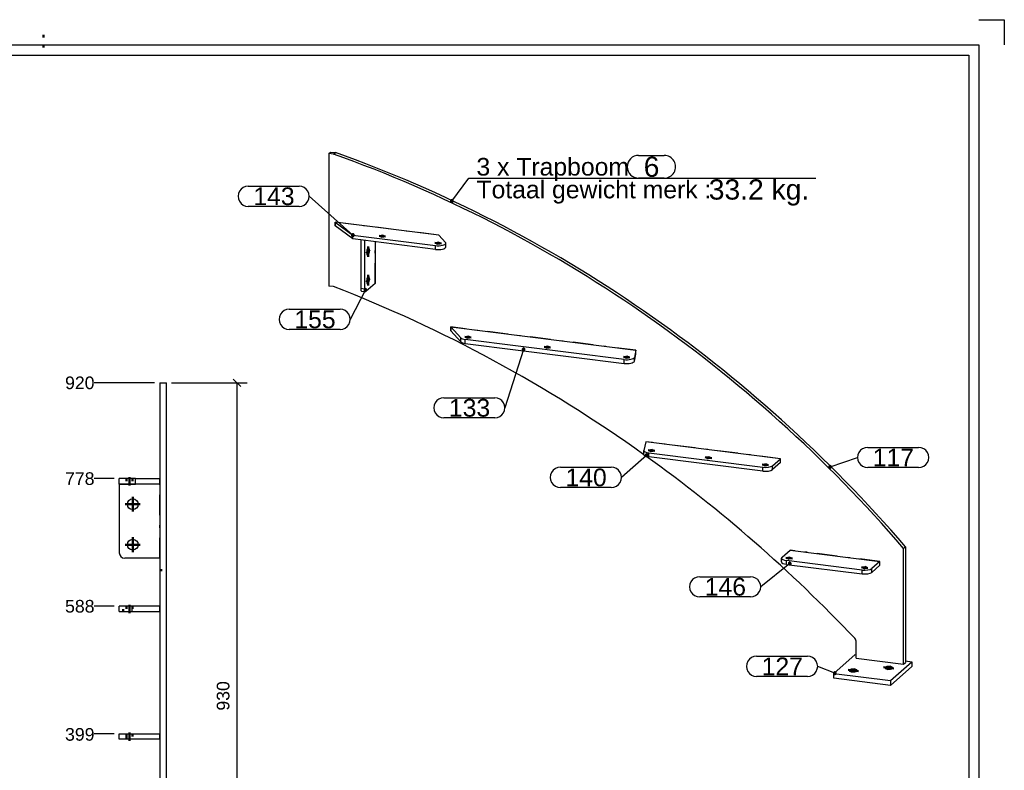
# Model space of a CAD drawing. Header units: millimetres. Extents: x -40 to 380, y -1148 to -851.
# Tile 4 of 4: x 185 to 380, y -1000 to -851. Entities that reach past the tile are written whole.
import ezdxf
from ezdxf.enums import TextEntityAlignment as Align

# ---------------------------------------------------------------- set-up
doc = ezdxf.new("R2010")
doc.units = ezdxf.units.MM
for name, pattern in [('DASHDOT', [8.5, 4, -2, 0.5, -2]), ('DOT', [2, 0.5, -1.5]), ('STRICHPUNKT2', [18.5, 10, -4, 0.5, -4])]:
    doc.linetypes.add(name, pattern=pattern)
doc.layers.get('0').update_dxf_attribs({"linetype": 'CONTINUOUS'})
for name, color, linetype in [('DIM49', 4, 'CONTINUOUS'), ('LE_MIDDLE', 7, 'CONTINUOUS'), ('TXT_ALL', 7, 'CONTINUOUS'), ('TXT_DIM49', 2, 'CONTINUOUS')]:
    doc.layers.add(name, color=color, linetype=linetype)
doc.layers.add('LE_ALL', color=7, linetype='CONTINUOUS', lineweight=50)
doc.styles.add('ARIAL', font='arial.ttf')

# ---------------------------------------------------------------- blocks, each defined once
blk = doc.blocks.new('DINA3_00002', base_point=(372.98, -1141.49))
for p, q in [((374.98, -856.49), (374.98, -1143.49)), ((-33.02, -858.49), (372.98, -858.49)), ((372.98, -858.49), (372.98, -1141.49))]:
    blk.add_line(p, q)
for points in [[(374.98, -851.49), (379.98, -851.49), (379.98, -856.49)], [(-35.02, -1143.49), (-35.02, -856.49), (374.98, -856.49)]]:
    blk.add_lwpolyline(points)
at = {"layer": 'LE_ALL', "linetype": 'DOT'}
blk.add_line((189.98, -854.49), (189.98, -858.49), dxfattribs=at)
blk = doc.blocks.new('_ZBL0024_00001')
blk.add_blockref('DINA3_00002', (372.98, -1141.49))
blk = doc.blocks.new('SHAPE_00207', base_point=(345.53, -939.96))
at = {"layer": 'DIM49', "color": 3}
for p, q in [((352.97, -936.1), (363.04, -936.1)), ((345.53, -939.96), (350.97, -938.1)), ((345.79, -939.92), (345.27, -939.92)), ((345.33, -940.12), (345.74, -940.12)), ((345.65, -939.72), (345.42, -939.72)), ((363.04, -940.1), (352.97, -940.1))]:
    blk.add_line(p, q, dxfattribs=at)
blk.add_lwpolyline([(345.31, -940.11), (345.36, -940.16), (345.42, -940.2), (345.48, -940.22), (345.55, -940.22), (345.62, -940.21), (345.68, -940.18), (345.73, -940.13), (345.77, -940.08), (345.79, -940.01), (345.8, -939.94), (345.78, -939.88), (345.75, -939.81), (345.71, -939.76), (345.65, -939.72), (345.58, -939.7), (345.52, -939.7), (345.45, -939.71), (345.39, -939.74), (345.34, -939.79), (345.3, -939.84), (345.28, -939.91), (345.27, -939.98), (345.28, -940.05)], close=True, dxfattribs=at)
for centre, start_param, end_param in [((352.97, -938.1), 1.570796, 4.712389), ((363.04, -938.1), 4.712389, 7.853982)]:
    blk.add_ellipse(centre, major_axis=(2, 0), ratio=1, start_param=start_param, end_param=end_param, dxfattribs=at)
at = {"layer": 'TXT_ALL', "style": 'ARIAL'}
blk.add_text('117', height=3.5, dxfattribs=at).set_placement((353.97, -938.1), align=Align.MIDDLE_LEFT)
blk = doc.blocks.new('Plaatwerk D_ 10_00035', base_point=(350.72, -977.82))
for p, q in [((246.42, -877.98), (246.77, -877.67)), ((246.42, -877.98), (246.42, -904.18)), ((247.36, -878.1), (246.42, -877.98)), ((246.77, -877.67), (247.71, -877.79)), ((247.36, -878.1), (247.71, -877.79)), ((247.36, -904.29), (246.42, -904.18)), ((360.43, -955.76), (360.43, -978.69)), ((360.07, -979), (360.07, -956.07)), ((350.72, -977.82), (350.72, -974.61))]:
    blk.add_line(p, q)
for points in [[(360.07, -956.07), (360.43, -955.76)], [(350.72, -977.82), (360.07, -979), (360.43, -978.69)]]:
    blk.add_lwpolyline(points)
for centre, major_axis, start_param, end_param in [((197.41, -1094.84), (160.71, -182.23), 1.55635, 2.133041), ((197.06, -1095.16), (160.71, -182.23), 1.55635, 2.133041), ((186.87, -1132.18), (170.67, -193.52), 1.826916, 2.102886), ((186.87, -1132.18), (170.67, -193.52), 1.611691, 1.825084), ((349.78, -974.49), (0.661, -0.75), 0.785398, 1.611691)]:
    blk.add_ellipse(centre, major_axis=major_axis, ratio=0.881917, start_param=start_param, end_param=end_param)
at = {"layer": 'LE_MIDDLE', "color": 2, "linetype": 'DASHDOT'}
for p, q in [((255.59, -903.66), (255.59, -895.43)), ((335.75, -938.34), (309.09, -934.98)), ((335.75, -939.1), (335.75, -938.34))]:
    blk.add_line(p, q, dxfattribs=at)
for points in [[(268.16, -894.12), (247.69, -891.54), (247.69, -892.29)], [(307.14, -917.64), (307.14, -916.88), (270.52, -912.27), (270.52, -913.03)], [(355.4, -959.43), (355.4, -958.67), (337.62, -956.43)]]:
    blk.add_lwpolyline(points, dxfattribs=at)
blk.add_blockref('SHAPE_00207', (345.53, -939.96))
blk = doc.blocks.new('Plaatwerk D_ 10_00034')
blk.add_blockref('Plaatwerk D_ 10_00035', (350.72, -977.82))
blk = doc.blocks.new('SHAPE_00195', base_point=(253.64, -904.96))
at = {"layer": 'DIM49', "color": 3}
for p, q in [((253.64, -904.96), (250.66, -910.77)), ((253.38, -904.92), (253.9, -904.92)), ((253.44, -905.12), (253.85, -905.12)), ((253.53, -904.72), (253.76, -904.72)), ((238.6, -908.77), (248.66, -908.77)), ((248.66, -912.77), (238.6, -912.77))]:
    blk.add_line(p, q, dxfattribs=at)
blk.add_lwpolyline([(253.7, -904.7), (253.63, -904.7), (253.56, -904.71), (253.5, -904.74), (253.45, -904.78), (253.41, -904.84), (253.39, -904.9), (253.38, -904.97), (253.39, -905.04), (253.42, -905.1), (253.47, -905.15), (253.52, -905.19), (253.59, -905.22), (253.66, -905.22), (253.72, -905.21), (253.79, -905.18), (253.84, -905.14), (253.88, -905.08), (253.9, -905.01), (253.91, -904.95), (253.89, -904.88), (253.86, -904.82), (253.82, -904.76), (253.76, -904.72)], close=True, dxfattribs=at)
for centre, start_param, end_param in [((238.6, -910.77), 1.570796, 4.712389), ((248.66, -910.77), 4.712389, 7.853982)]:
    blk.add_ellipse(centre, major_axis=(2, 0), ratio=1, start_param=start_param, end_param=end_param, dxfattribs=at)
at = {"layer": 'TXT_ALL', "style": 'ARIAL'}
blk.add_text('155', height=3.5, dxfattribs=at).set_placement((239.6, -910.77), align=Align.MIDDLE_LEFT)
blk = doc.blocks.new('Plaatwerk D_ 8_00037', base_point=(254.27, -896.57))
for p, q in [((253.47, -895.16), (253.47, -904.78)), ((255.59, -895.43), (255.59, -903.66)), ((253.47, -904.78), (252.72, -904.68)), ((253.65, -905.32), (252.9, -905.23)), ((255.59, -903.66), (253.75, -905.28))]:
    blk.add_line(p, q)
blk.add_lwpolyline([(253.47, -895.16), (252.72, -895.07), (252.72, -904.68)])
for centre, start_param, end_param in [((254.17, -897.36), 3.141593, 6.283185), ((254.17, -897.36), 0, 3.141593), ((254.17, -903.02), 3.141593, 6.283185), ((254.17, -903.02), 0, 3.141593), ((253, -904.43), 5.073756, 6.283185), ((253.75, -904.53), 5.073756, 6.283185), ((253.75, -904.53), 0, 0.361367)]:
    blk.add_ellipse(centre, major_axis=(-0.1, -0.794), ratio=0.333333, start_param=start_param, end_param=end_param)
blk.add_blockref('SHAPE_00195', (253.64, -904.96))
blk = doc.blocks.new('_00039', base_point=(253.91, -902.99))
at = {"layer": 'LE_ALL', "color": 1, "linetype": 'STRICHPUNKT2'}
for p, q in [((254.17, -897.36), (253.78, -897.71)), ((253.91, -897.33), (254.45, -897.4)), ((254.17, -897.36), (254.17, -896.33)), ((254.17, -897.36), (254.56, -897.02)), ((254.17, -897.36), (254.17, -898.4)), ((254.17, -903.02), (253.78, -903.36)), ((253.91, -902.99), (254.45, -903.06)), ((254.17, -903.02), (254.17, -901.98)), ((254.17, -903.02), (254.56, -902.68)), ((254.17, -903.02), (254.17, -904.06))]:
    blk.add_line(p, q, dxfattribs=at)
blk = doc.blocks.new('_00038')
blk.add_blockref('_00039', (253.91, -902.99))
blk = doc.blocks.new('Plaatwerk D_ 8_00036')
for name, p in [('Plaatwerk D_ 8_00037', (254.27, -896.57)), ('_00038', (0, 0))]:
    blk.add_blockref(name, p)
blk = doc.blocks.new('SHAPE_00197', base_point=(346.47, -980.78))
at = {"layer": 'DIM49', "color": 3}
for p, q in [((331.01, -977.42), (341.08, -977.42)), ((346.47, -980.78), (343.08, -979.42)), ((346.73, -980.74), (346.21, -980.74)), ((346.26, -980.94), (346.68, -980.94)), ((346.58, -980.54), (346.36, -980.54)), ((341.08, -981.42), (331.01, -981.42))]:
    blk.add_line(p, q, dxfattribs=at)
blk.add_lwpolyline([(346.73, -980.81), (346.73, -980.74), (346.71, -980.67), (346.68, -980.61), (346.63, -980.57), (346.57, -980.53), (346.5, -980.52), (346.43, -980.52), (346.37, -980.54), (346.31, -980.57), (346.26, -980.62), (346.23, -980.68), (346.21, -980.75), (346.21, -980.81), (346.23, -980.88), (346.26, -980.94), (346.31, -980.99), (346.37, -981.02), (346.44, -981.04), (346.51, -981.04), (346.57, -981.02), (346.63, -980.98), (346.68, -980.94), (346.72, -980.88)], close=True, dxfattribs=at)
for centre, start_param, end_param in [((331.01, -979.42), 1.570796, 4.712389), ((341.08, -979.42), 4.712389, 7.853982)]:
    blk.add_ellipse(centre, major_axis=(2, 0), ratio=1, start_param=start_param, end_param=end_param, dxfattribs=at)
at = {"layer": 'TXT_ALL', "style": 'ARIAL'}
blk.add_text('127', height=3.5, dxfattribs=at).set_placement((332.01, -979.42), align=Align.MIDDLE_LEFT)
blk = doc.blocks.new('Plaatwerk D_ 10_00041', base_point=(350.91, -980.24))
for p, q in [((346.25, -980.82), (350.49, -977.08)), ((350.49, -977.08), (350.72, -977.11)), ((360.43, -978.33), (361.71, -978.5)), ((357.47, -983.18), (361.71, -979.44))]:
    blk.add_line(p, q)
blk.add_lwpolyline([(357.47, -982.24), (357.47, -983.18), (346.25, -981.77), (346.25, -980.82), (357.47, -982.24), (361.71, -978.5), (361.71, -979.44)])
for centre, start_param, end_param in [((350.11, -980.24), 6.283185, 9.424778), ((350.11, -980.24), 3.141593, 6.283185), ((357.14, -979.7), 6.283185, 9.424778), ((357.14, -979.7), 3.141593, 6.283185)]:
    blk.add_ellipse(centre, major_axis=(0.8, 0), ratio=0.333333, start_param=start_param, end_param=end_param)
blk.add_blockref('SHAPE_00197', (346.47, -980.78))
blk = doc.blocks.new('_00043', base_point=(350.11, -980.51))
at = {"layer": 'LE_ALL', "color": 1, "linetype": 'STRICHPUNKT2'}
for p, q in [((350.11, -980.24), (349.09, -980.11)), ((350.11, -980.24), (349.73, -980.59)), ((350.11, -980.24), (350.5, -979.9)), ((350.11, -980.51), (350.11, -979.96)), ((350.11, -980.24), (351.14, -980.37)), ((357.14, -979.7), (356.11, -979.57)), ((357.14, -979.7), (356.75, -980.05)), ((357.14, -979.7), (357.53, -979.36)), ((357.14, -979.42), (357.14, -979.97)), ((357.14, -979.7), (358.17, -979.83))]:
    blk.add_line(p, q, dxfattribs=at)
blk = doc.blocks.new('_00042')
blk.add_blockref('_00043', (350.11, -980.51))
blk = doc.blocks.new('Plaatwerk D_ 10_00040')
for name, p in [('Plaatwerk D_ 10_00041', (350.91, -980.24)), ('_00042', (0, 0))]:
    blk.add_blockref(name, p)
blk = doc.blocks.new('SHAPE_00199', base_point=(337.55, -959.09))
at = {"layer": 'DIM49', "color": 3}
for p, q in [((337.55, -959.09), (331.81, -963.68)), ((337.3, -959.05), (337.81, -959.05)), ((337.35, -959.25), (337.76, -959.25)), ((337.66, -958.85), (337.44, -958.85)), ((319.75, -961.68), (329.81, -961.68)), ((329.81, -965.68), (319.75, -965.68))]:
    blk.add_line(p, q, dxfattribs=at)
blk.add_lwpolyline([(337.71, -958.88), (337.65, -958.85), (337.58, -958.83), (337.52, -958.83), (337.45, -958.85), (337.39, -958.89), (337.34, -958.94), (337.31, -959), (337.29, -959.06), (337.29, -959.13), (337.31, -959.2), (337.35, -959.26), (337.4, -959.3), (337.46, -959.34), (337.53, -959.35), (337.59, -959.35), (337.66, -959.33), (337.72, -959.3), (337.77, -959.25), (337.8, -959.19), (337.82, -959.12), (337.81, -959.05), (337.8, -958.99), (337.76, -958.93)], close=True, dxfattribs=at)
for centre, start_param, end_param in [((319.75, -963.68), 1.570796, 4.712389), ((329.81, -963.68), 4.712389, 7.853982)]:
    blk.add_ellipse(centre, major_axis=(2, 0), ratio=1, start_param=start_param, end_param=end_param, dxfattribs=at)
at = {"layer": 'TXT_ALL', "style": 'ARIAL'}
blk.add_text('146', height=3.5, dxfattribs=at).set_placement((320.75, -963.68), align=Align.MIDDLE_LEFT)
blk = doc.blocks.new('Plaatwerk D_ 8_00046', base_point=(351.95, -959.9))
for p, q in [((351.87, -960.37), (336.9, -958.48)), ((336.9, -959.24), (336.9, -958.48)), ((336.9, -959.24), (351.87, -961.12)), ((355.4, -958.67), (353.8, -960.08)), ((353.8, -960.83), (355.4, -959.43)), ((355.4, -959.43), (355.4, -958.67)), ((353.8, -960.83), (353.8, -960.08))]:
    blk.add_line(p, q)
for points in [[(336.03, -957.84), (337.62, -956.43), (355.4, -958.67)], [(335.93, -958.77), (335.93, -958.01)], [(351.87, -961.12), (351.87, -960.37)]]:
    blk.add_lwpolyline(points)
for centre, major_axis, start_param, end_param in [((337.43, -958.01), (1.5, 0), 2.780226, 3.141593), ((337.43, -958.01), (0.45, 0), 6.283185, 9.424778), ((337.43, -958.01), (1.5, 0), 3.141593, 4.351022), ((337.43, -958.77), (1.5, 0), 3.141593, 4.351022), ((337.43, -958.01), (0.45, 0), 3.141593, 6.283185), ((352.4, -959.9), (0.45, 0), 6.283185, 9.424778), ((352.4, -959.9), (1.5, 0), 4.351022, 5.921818), ((352.4, -960.65), (1.5, 0), 4.351022, 5.921818), ((352.4, -959.9), (0.45, 0), 3.141593, 6.283185)]:
    blk.add_ellipse(centre, major_axis=major_axis, ratio=0.333333, start_param=start_param, end_param=end_param)
blk.add_blockref('SHAPE_00199', (337.55, -959.09))
blk = doc.blocks.new('_00048', base_point=(337.43, -957.8))
at = {"layer": 'LE_ALL', "color": 1, "linetype": 'STRICHPUNKT2'}
for p, q in [((337.43, -957.8), (337.43, -958.16)), ((337.43, -958.01), (337.67, -957.8)), ((337.43, -958.01), (336.8, -957.93)), ((337.43, -958.01), (337.2, -958.22)), ((337.43, -958.01), (338.07, -958.09)), ((352.4, -959.9), (351.77, -959.82)), ((352.4, -959.69), (352.4, -960.05)), ((352.4, -959.9), (352.64, -959.69)), ((352.4, -959.9), (352.16, -960.11)), ((352.4, -959.9), (353.03, -959.98))]:
    blk.add_line(p, q, dxfattribs=at)
blk = doc.blocks.new('_00047')
blk.add_blockref('_00048', (337.43, -957.8))
blk = doc.blocks.new('Plaatwerk D_ 8_00045')
for name, p in [('Plaatwerk D_ 8_00046', (351.95, -959.9)), ('_00047', (0, 0))]:
    blk.add_blockref(name, p)
blk = doc.blocks.new('SHAPE_00201', base_point=(309.28, -937.66))
at = {"layer": 'DIM49', "color": 3}
for p, q in [((309.28, -937.66), (304.27, -942.04)), ((309.02, -937.62), (309.54, -937.62)), ((309.07, -937.82), (309.48, -937.82)), ((309.39, -937.42), (309.16, -937.42)), ((292.21, -940.04), (302.27, -940.04)), ((302.27, -944.04), (292.21, -944.04))]:
    blk.add_line(p, q, dxfattribs=at)
blk.add_lwpolyline([(309.42, -937.44), (309.36, -937.41), (309.3, -937.4), (309.23, -937.4), (309.16, -937.43), (309.1, -937.46), (309.06, -937.52), (309.03, -937.58), (309.02, -937.64), (309.02, -937.71), (309.04, -937.78), (309.08, -937.84), (309.13, -937.88), (309.19, -937.91), (309.26, -937.92), (309.33, -937.92), (309.39, -937.9), (309.45, -937.86), (309.5, -937.81), (309.53, -937.75), (309.54, -937.68), (309.54, -937.61), (309.51, -937.55), (309.48, -937.49)], close=True, dxfattribs=at)
for centre, start_param, end_param in [((292.21, -942.04), 1.570796, 4.712389), ((302.27, -942.04), 4.712389, 7.853982)]:
    blk.add_ellipse(centre, major_axis=(2, 0), ratio=1, start_param=start_param, end_param=end_param, dxfattribs=at)
at = {"layer": 'TXT_ALL', "style": 'ARIAL'}
blk.add_text('140', height=3.5, dxfattribs=at).set_placement((293.21, -942.04), align=Align.MIDDLE_LEFT)
blk = doc.blocks.new('Plaatwerk D_ 8_00050', base_point=(332.31, -939.57))
for p, q in [((309.09, -934.98), (308.73, -936.7)), ((335.75, -938.34), (309.09, -934.98)), ((308.72, -937.49), (308.72, -936.73)), ((334.16, -939.75), (335.75, -938.34)), ((335.75, -939.1), (335.75, -938.34)), ((335.75, -939.1), (334.16, -940.5)), ((334.16, -940.5), (334.16, -939.75))]:
    blk.add_line(p, q)
for points in [[(332.23, -940.79), (309.69, -937.95), (309.69, -937.2), (332.23, -940.04)], [(332.23, -940.79), (332.23, -940.04)]]:
    blk.add_lwpolyline(points)
for centre, major_axis, start_param, end_param in [((310.22, -936.73), (1.5, 0), 3.070677, 3.141593), ((310.22, -936.73), (1.5, 0), 3.141593, 4.351022), ((310.22, -937.49), (1.5, 0), 3.141593, 4.351022), ((310.22, -936.73), (0.45, 0), 6.283185, 9.424778), ((310.22, -936.73), (0.45, 0), 3.141593, 6.283185), ((321.49, -938.15), (0.45, 0), 6.283185, 9.424778), ((321.49, -938.15), (0.45, 0), 3.141593, 6.283185), ((332.76, -939.57), (1.5, 0), 4.351022, 5.921818), ((332.76, -939.57), (0.45, 0), 6.283185, 9.424778), ((332.76, -939.57), (0.45, 0), 3.141593, 6.283185), ((332.76, -940.32), (1.5, 0), 4.351022, 5.921818)]:
    blk.add_ellipse(centre, major_axis=major_axis, ratio=0.333333, start_param=start_param, end_param=end_param)
blk.add_blockref('SHAPE_00201', (309.28, -937.66))
blk = doc.blocks.new('_00052', base_point=(332.76, -939.36))
at = {"layer": 'LE_ALL', "color": 1, "linetype": 'STRICHPUNKT2'}
for p, q in [((310.22, -936.73), (309.59, -936.65)), ((310.22, -936.73), (309.98, -936.94)), ((310.22, -936.52), (310.22, -936.88)), ((310.22, -936.73), (310.46, -936.52)), ((310.22, -936.73), (310.85, -936.81)), ((321.49, -938.15), (320.86, -938.07)), ((321.49, -938.15), (321.25, -938.36)), ((321.49, -937.94), (321.49, -938.3)), ((321.49, -938.15), (321.73, -937.94)), ((321.49, -938.15), (322.12, -938.23)), ((332.76, -939.57), (332.13, -939.49)), ((332.76, -939.57), (332.52, -939.78)), ((332.76, -939.36), (332.76, -939.72)), ((332.76, -939.57), (333, -939.36)), ((332.76, -939.57), (333.39, -939.65))]:
    blk.add_line(p, q, dxfattribs=at)
blk = doc.blocks.new('_00051')
blk.add_blockref('_00052', (332.76, -939.36))
blk = doc.blocks.new('Plaatwerk D_ 8_00049')
for name, p in [('Plaatwerk D_ 8_00050', (332.31, -939.57)), ('_00051', (0, 0))]:
    blk.add_blockref(name, p)
blk = doc.blocks.new('SHAPE_00203', base_point=(284.92, -916.75))
at = {"layer": 'DIM49', "color": 3}
for p, q in [((284.92, -916.75), (281.24, -928.27)), ((284.66, -916.71), (285.18, -916.71)), ((284.72, -916.91), (285.13, -916.91)), ((284.81, -916.51), (285.03, -916.51)), ((269.17, -926.27), (279.24, -926.27)), ((279.24, -930.27), (269.17, -930.27))]:
    blk.add_line(p, q, dxfattribs=at)
blk.add_lwpolyline([(284.93, -916.49), (284.87, -916.49), (284.8, -916.52), (284.74, -916.56), (284.7, -916.61), (284.67, -916.67), (284.66, -916.74), (284.66, -916.81), (284.69, -916.87), (284.73, -916.93), (284.78, -916.97), (284.84, -917), (284.91, -917.01), (284.98, -917.01), (285.04, -916.99), (285.1, -916.95), (285.14, -916.89), (285.17, -916.83), (285.18, -916.76), (285.18, -916.7), (285.16, -916.63), (285.12, -916.57), (285.06, -916.53), (285, -916.5)], close=True, dxfattribs=at)
for centre, start_param, end_param in [((269.17, -928.27), 1.570796, 4.712389), ((279.24, -928.27), 4.712389, 7.853982)]:
    blk.add_ellipse(centre, major_axis=(2, 0), ratio=1, start_param=start_param, end_param=end_param, dxfattribs=at)
at = {"layer": 'TXT_ALL', "style": 'ARIAL'}
blk.add_text('133', height=3.5, dxfattribs=at).set_placement((270.17, -928.27), align=Align.MIDDLE_LEFT)
blk = doc.blocks.new('Plaatwerk D_ 8_00054', base_point=(289.19, -916.28))
for p, q in [((270.52, -913.03), (270.52, -912.27)), ((270.52, -913.03), (272.51, -915.21)), ((273.41, -915.53), (273.41, -914.77)), ((304.81, -918.73), (273.41, -914.77)), ((304.81, -919.48), (304.81, -918.73)), ((306.84, -919.05), (306.84, -918.3))]:
    blk.add_line(p, q)
for points in [[(272.51, -914.45), (270.52, -912.27), (307.14, -916.88), (306.84, -918.3)], [(272.51, -915.21), (272.51, -914.45)], [(273.41, -915.53), (304.81, -919.48)], [(306.84, -919.05), (307.14, -917.64), (307.14, -916.88)]]:
    blk.add_lwpolyline(points)
for centre, major_axis, start_param, end_param in [((273.94, -914.31), (1.5, 0), 3.436469, 4.351022), ((273.94, -914.31), (0.45, 0), 6.283185, 9.424778), ((273.94, -914.31), (0.45, 0), 3.141593, 6.283185), ((273.94, -915.06), (1.5, 0), 3.436469, 4.351022), ((289.64, -916.28), (0.45, 0), 6.283185, 9.424778), ((289.64, -916.28), (0.45, 0), 3.141593, 6.283185), ((305.34, -918.26), (1.5, 0), 4.351022, 6.21227), ((305.34, -918.26), (0.45, 0), 6.283185, 9.424778), ((305.34, -918.26), (0.45, 0), 3.141593, 6.283185), ((305.34, -919.02), (1.5, 0), 4.351022, 6.21227)]:
    blk.add_ellipse(centre, major_axis=major_axis, ratio=0.333333, start_param=start_param, end_param=end_param)
blk.add_blockref('SHAPE_00203', (284.92, -916.75))
blk = doc.blocks.new('_00056', base_point=(305.34, -918.05))
at = {"layer": 'LE_ALL', "color": 1, "linetype": 'STRICHPUNKT2'}
for p, q in [((273.94, -914.31), (273.31, -914.23)), ((273.94, -914.31), (273.7, -914.52)), ((273.94, -914.09), (273.94, -914.46)), ((273.94, -914.31), (274.18, -914.1)), ((273.94, -914.31), (274.57, -914.39)), ((289.64, -916.28), (289.01, -916.2)), ((289.64, -916.28), (289.4, -916.49)), ((289.64, -916.07), (289.64, -916.43)), ((289.64, -916.28), (289.88, -916.07)), ((289.64, -916.28), (290.27, -916.36)), ((305.34, -918.26), (304.71, -918.18)), ((305.34, -918.26), (305.1, -918.47)), ((305.34, -918.05), (305.34, -918.41)), ((305.34, -918.26), (305.58, -918.05)), ((305.34, -918.26), (305.97, -918.34))]:
    blk.add_line(p, q, dxfattribs=at)
blk = doc.blocks.new('_00055')
blk.add_blockref('_00056', (305.34, -918.05))
blk = doc.blocks.new('Plaatwerk D_ 8_00053')
for name, p in [('Plaatwerk D_ 8_00054', (289.19, -916.28)), ('_00055', (0, 0))]:
    blk.add_blockref(name, p)
blk = doc.blocks.new('SHAPE_00205', base_point=(251.18, -894.12))
at = {"layer": 'DIM49', "color": 3}
for p, q in [((230.49, -884.42), (240.55, -884.42)), ((251.18, -894.12), (242.55, -886.42)), ((240.55, -888.42), (230.49, -888.42)), ((251.44, -894.08), (250.92, -894.08)), ((250.97, -894.28), (251.38, -894.28)), ((251.29, -893.88), (251.07, -893.88))]:
    blk.add_line(p, q, dxfattribs=at)
blk.add_lwpolyline([(251.41, -894.24), (251.43, -894.17), (251.44, -894.1), (251.43, -894.03), (251.4, -893.97), (251.35, -893.92), (251.3, -893.88), (251.23, -893.86), (251.16, -893.85), (251.09, -893.87), (251.03, -893.9), (250.98, -893.94), (250.94, -894), (250.92, -894.06), (250.91, -894.13), (250.93, -894.2), (250.96, -894.26), (251, -894.31), (251.06, -894.35), (251.12, -894.38), (251.19, -894.38), (251.26, -894.37), (251.32, -894.34), (251.37, -894.29)], close=True, dxfattribs=at)
for centre, start_param, end_param in [((230.49, -886.42), 1.570796, 4.712389), ((240.55, -886.42), 4.712389, 7.853982)]:
    blk.add_ellipse(centre, major_axis=(2, 0), ratio=1, start_param=start_param, end_param=end_param, dxfattribs=at)
at = {"layer": 'TXT_ALL', "style": 'ARIAL'}
blk.add_text('143', height=3.5, dxfattribs=at).set_placement((231.49, -886.42), align=Align.MIDDLE_LEFT)
blk = doc.blocks.new('Plaatwerk D_ 8_00058', base_point=(256.54, -894.32))
for p, q in [((251.18, -894.87), (251.18, -894.12)), ((267.51, -896.93), (251.18, -894.87)), ((267.51, -896.93), (267.51, -896.18)), ((269.54, -896.46), (269.54, -895.71))]:
    blk.add_line(p, q)
for points in [[(269.47, -895.56), (268.16, -894.12), (247.69, -891.54), (251.18, -894.12), (267.51, -896.18)], [(251.18, -894.87), (247.69, -892.29), (247.69, -891.54)]]:
    blk.add_lwpolyline(points)
for centre, major_axis, start_param, end_param in [((256.99, -894.32), (0.45, 0), 6.283185, 9.424778), ((256.99, -894.32), (0.45, 0), 3.141593, 6.283185), ((268.04, -895.71), (0.45, 0), 6.283185, 9.424778), ((268.04, -895.71), (1.5, 0), 6.283185, 6.578062), ((268.04, -895.71), (1.5, 0), 4.351022, 6.283185), ((268.04, -896.46), (1.5, 0), 4.351022, 6.283185), ((268.04, -895.71), (0.45, 0), 3.141593, 6.283185)]:
    blk.add_ellipse(centre, major_axis=major_axis, ratio=0.333333, start_param=start_param, end_param=end_param)
blk.add_blockref('SHAPE_00205', (251.18, -894.12))
blk = doc.blocks.new('_00060', base_point=(268.04, -895.5))
at = {"layer": 'LE_ALL', "color": 1, "linetype": 'STRICHPUNKT2'}
for p, q in [((256.99, -894.32), (256.36, -894.24)), ((256.99, -894.32), (256.75, -894.53)), ((256.99, -894.1), (256.99, -894.47)), ((256.99, -894.32), (257.23, -894.1)), ((256.99, -894.32), (257.62, -894.39)), ((268.04, -895.5), (268.04, -895.86)), ((268.04, -895.71), (268.28, -895.5)), ((268.04, -895.71), (267.41, -895.63)), ((268.04, -895.71), (267.8, -895.92)), ((268.04, -895.71), (268.67, -895.79))]:
    blk.add_line(p, q, dxfattribs=at)
blk = doc.blocks.new('_00059')
blk.add_blockref('_00060', (268.04, -895.5))
blk = doc.blocks.new('Plaatwerk D_ 8_00057')
for name, p in [('Plaatwerk D_ 8_00058', (256.54, -894.32)), ('_00059', (0, 0))]:
    blk.add_blockref(name, p)
blk = doc.blocks.new('Trededragers_00044')
for name in ['Plaatwerk D_ 8_00057', 'Plaatwerk D_ 8_00053', 'Plaatwerk D_ 8_00049', 'Plaatwerk D_ 8_00045']:
    blk.add_blockref(name, (0, 0))
blk = doc.blocks.new('Trapboom_00033')
for name in ['Plaatwerk D_ 10_00034', 'Trededragers_00044', 'Plaatwerk D_ 8_00036', 'Plaatwerk D_ 10_00040']:
    blk.add_blockref(name, (0, 0))
blk = doc.blocks.new('BNR 14_00032')
blk.add_blockref('Trapboom_00033', (0, 0))
blk = doc.blocks.new('Breda_00031')
blk.add_blockref('BNR 14_00032', (0, 0))
blk = doc.blocks.new('_A3D0033_00030')
blk.add_blockref('Breda_00031', (0, 0))
blk = doc.blocks.new('_ANS0033_00029')
blk.add_blockref('_A3D0033_00030', (0, 0))
blk = doc.blocks.new('_D40', base_point=(226.76, -988.18))
at = {"layer": 'DIM49', "color": 1}
for p, q in [((229.01, -924.08), (227.51, -922.58)), ((215.32, -923.33), (230.26, -923.33)), ((228.26, -923.33), (228.26, -1047.28)), ((216.65, -1047.28), (230.26, -1047.28)), ((227.51, -1046.53), (229.01, -1048.03))]:
    blk.add_line(p, q, dxfattribs=at)
at = {"layer": 'TXT_DIM49', "style": 'ARIAL'}
blk.add_text('930', height=2.5, rotation=90.0002, dxfattribs=at).set_placement((226.76, -988.18))
blk = doc.blocks.new('Plaatwerk D_ 10_00144', base_point=(212.98, -1040.42))
for p, q in [((212.98, -923.33), (212.98, -1013.51)), ((212.98, -923.33), (214.32, -923.33)), ((214.32, -1013.51), (214.32, -923.33)), ((212.98, -1045.95), (212.98, -1013.51)), ((212.98, -1045.95), (214.32, -1045.95))]:
    blk.add_line(p, q)
blk.add_lwpolyline([(212.98, -1013.51), (214.32, -1013.51), (214.32, -1045.95)])
at = {"layer": 'LE_ALL', "color": 3, "linetype": 'DOT'}
for p, q in [((212.98, -960.37), (214.32, -960.37)), ((212.98, -1040.42), (214.32, -1040.42)), ((212.98, -1041.4), (214.32, -1041.4))]:
    blk.add_line(p, q, dxfattribs=at)
at = {"layer": 'LE_MIDDLE', "color": 2, "linetype": 'DASHDOT'}
for p, q in [((212.98, -943.35), (212.98, -942.28)), ((212.98, -958.01), (212.98, -943.35)), ((212.98, -968.6), (212.98, -967.53)), ((212.98, -993.85), (212.98, -992.78)), ((212.98, -1019.1), (212.98, -1018.03))]:
    blk.add_line(p, q, dxfattribs=at)
blk.add_blockref('_D40', (226.76, -988.18))
blk = doc.blocks.new('Plaatwerk D_ 10_00143')
blk.add_blockref('Plaatwerk D_ 10_00144', (212.98, -1040.42))
blk = doc.blocks.new('Plaatwerk D_ 8_00146', base_point=(208.72, -947.35))
for p, q in [((204.98, -943.35), (204.98, -956.95)), ((212.98, -943.35), (204.98, -943.35)), ((212.98, -943.35), (212.98, -958.01)), ((212.98, -958.01), (206.05, -958.01))]:
    blk.add_line(p, q)
for centre in [(207.65, -947.35), (207.65, -955.35)]:
    blk.add_circle(centre, 1.07)
blk.add_arc((206.05, -956.95), 1.07, 180, -90)
blk = doc.blocks.new('_00148', base_point=(207.65, -955.35))
at = {"layer": 'LE_ALL', "color": 1, "linetype": 'STRICHPUNKT2'}
for p, q in [((207.65, -947.35), (207.65, -945.88)), ((207.65, -947.35), (207.65, -945.88)), ((207.65, -947.35), (206.18, -947.35)), ((207.65, -947.35), (206.18, -947.35)), ((207.65, -947.35), (209.12, -947.35)), ((207.65, -947.35), (207.65, -948.81)), ((207.65, -947.35), (209.12, -947.35)), ((207.65, -947.35), (207.65, -948.81)), ((207.65, -955.35), (207.65, -953.88)), ((207.65, -955.35), (207.65, -953.88)), ((207.65, -955.35), (206.18, -955.35)), ((207.65, -955.35), (206.18, -955.35)), ((207.65, -955.35), (209.12, -955.35)), ((207.65, -955.35), (207.65, -956.81)), ((207.65, -955.35), (209.12, -955.35)), ((207.65, -955.35), (207.65, -956.81))]:
    blk.add_line(p, q, dxfattribs=at)
blk = doc.blocks.new('_00147')
blk.add_blockref('_00148', (207.65, -955.35))
blk = doc.blocks.new('Plaatwerk D_ 8_00145')
for name, p in [('Plaatwerk D_ 8_00146', (208.72, -947.35)), ('_00147', (0, 0))]:
    blk.add_blockref(name, p)
blk = doc.blocks.new('_D30', base_point=(194.26, -1019.28))
at = {"layer": 'DIM49', "color": 1}
blk.add_line((203.98, -1018.03), (200.02, -1018.03), dxfattribs=at)
at = {"layer": 'TXT_DIM49', "style": 'ARIAL'}
blk.add_text('209', height=2.5, dxfattribs=at).set_placement((194.26, -1019.28))
blk = doc.blocks.new('_D31', base_point=(194.26, -994.13))
at = {"layer": 'DIM49', "color": 1}
blk.add_line((203.98, -992.78), (200.02, -992.78), dxfattribs=at)
at = {"layer": 'TXT_DIM49', "style": 'ARIAL'}
blk.add_text('399', height=2.5, dxfattribs=at).set_placement((194.26, -994.13))
blk = doc.blocks.new('_D32', base_point=(194.26, -968.78))
at = {"layer": 'DIM49', "color": 1}
blk.add_line((203.98, -967.53), (200.02, -967.53), dxfattribs=at)
at = {"layer": 'TXT_DIM49', "style": 'ARIAL'}
blk.add_text('588', height=2.5, dxfattribs=at).set_placement((194.26, -968.78))
blk = doc.blocks.new('_D33', base_point=(194.26, -943.53))
at = {"layer": 'DIM49', "color": 1}
blk.add_line((203.98, -942.28), (200.02, -942.28), dxfattribs=at)
at = {"layer": 'TXT_DIM49', "style": 'ARIAL'}
blk.add_text('778', height=2.5, dxfattribs=at).set_placement((194.26, -943.53))
blk = doc.blocks.new('_D34', base_point=(194.26, -924.58))
at = {"layer": 'DIM49', "color": 1}
blk.add_line((211.98, -923.33), (200.02, -923.33), dxfattribs=at)
at = {"layer": 'TXT_DIM49', "style": 'ARIAL'}
blk.add_text('920', height=2.5, dxfattribs=at).set_placement((194.26, -924.58))
blk = doc.blocks.new('_D35', base_point=(203.02, -1047.2))
at = {"layer": 'DIM49', "color": 1}
for p, q in [((202.27, -1042.86), (200.77, -1041.36)), ((201.52, -1045.95), (201.52, -1042.11)), ((200.65, -1045.95), (203.02, -1045.95)), ((201.89, -1046.02), (201.16, -1046.02)), ((201.87, -1045.82), (201.17, -1045.82)), ((201.78, -1046.22), (201.27, -1046.22)), ((201.71, -1045.62), (201.34, -1045.62))]:
    blk.add_line(p, q, dxfattribs=at)
blk.add_lwpolyline([(201.62, -1046.31), (201.71, -1046.27), (201.79, -1046.21), (201.85, -1046.13), (201.89, -1046.04), (201.9, -1045.95), (201.89, -1045.85), (201.85, -1045.76), (201.79, -1045.68), (201.71, -1045.62), (201.62, -1045.58), (201.52, -1045.57), (201.43, -1045.58), (201.34, -1045.62), (201.26, -1045.68), (201.2, -1045.76), (201.16, -1045.85), (201.15, -1045.95), (201.16, -1046.04), (201.2, -1046.13), (201.26, -1046.21), (201.34, -1046.27), (201.43, -1046.31), (201.52, -1046.32)], close=True, dxfattribs=at)
at = {"layer": 'TXT_DIM49', "style": 'ARIAL'}
blk.add_text('0', height=2.5, dxfattribs=at).set_placement((203.02, -1047.2))
blk = doc.blocks.new('_D36', base_point=(209.06, -1056.16))
at = {"layer": 'DIM49', "color": 1}
for p, q in [((212.98, -1046.95), (212.98, -1059.66)), ((208.98, -1048.68), (208.98, -1059.66)), ((209.73, -1056.91), (208.23, -1058.41)), ((212.23, -1058.41), (213.73, -1056.91)), ((212.98, -1057.66), (208.98, -1057.66))]:
    blk.add_line(p, q, dxfattribs=at)
at = {"layer": 'TXT_DIM49', "style": 'ARIAL'}
blk.add_text('30', height=2.5, dxfattribs=at).set_placement((209.06, -1056.16))
blk = doc.blocks.new('_D37', base_point=(204.4, -1056.16))
at = {"layer": 'DIM49', "color": 1}
for p, q in [((203.65, -1048.68), (203.65, -1059.66)), ((208.98, -1048.68), (208.98, -1059.66)), ((204.4, -1056.91), (202.9, -1058.41)), ((208.23, -1058.41), (209.73, -1056.91)), ((208.98, -1057.66), (203.65, -1057.66))]:
    blk.add_line(p, q, dxfattribs=at)
at = {"layer": 'TXT_DIM49', "style": 'ARIAL'}
blk.add_text('40', height=2.5, dxfattribs=at).set_placement((204.4, -1056.16))
blk = doc.blocks.new('Plaatwerk D_ 10_00150', base_point=(204.72, -1047.28))
for p, q in [((199.65, -1045.95), (199.65, -1047.28)), ((199.65, -1047.28), (215.65, -1047.28))]:
    blk.add_line(p, q)
blk.add_lwpolyline([(199.65, -1045.95), (215.65, -1045.95), (215.65, -1047.28)])
at = {"layer": 'LE_ALL', "color": 3, "linetype": 'DOT'}
for p, q in [((202.58, -1047.28), (202.58, -1045.95)), ((204.72, -1047.28), (204.72, -1045.95)), ((207.92, -1045.95), (207.92, -1047.28)), ((210.05, -1045.95), (210.05, -1047.28))]:
    blk.add_line(p, q, dxfattribs=at)
for name, p in [('_D34', (194.26, -924.58)), ('_D33', (194.26, -943.53)), ('_D32', (194.26, -968.78)), ('_D31', (194.26, -994.13)), ('_D30', (194.26, -1019.28)), ('_D35', (203.02, -1047.2)), ('_D36', (209.06, -1056.16)), ('_D37', (204.4, -1056.16))]:
    blk.add_blockref(name, p)
blk = doc.blocks.new('_00152', base_point=(203.65, -1047.68))
at = {"layer": 'LE_ALL', "color": 1, "linetype": 'STRICHPUNKT2'}
for p, q in [((203.65, -1047.68), (203.65, -1045.55)), ((208.98, -1045.55), (208.98, -1047.68))]:
    blk.add_line(p, q, dxfattribs=at)
blk = doc.blocks.new('_00151')
blk.add_blockref('_00152', (203.65, -1047.68))
blk = doc.blocks.new('Plaatwerk D_ 10_00149')
for name, p in [('Plaatwerk D_ 10_00150', (204.72, -1047.28)), ('_00151', (0, 0))]:
    blk.add_blockref(name, p)
blk = doc.blocks.new('_D38', base_point=(207.06, -1025.32))
at = {"layer": 'DIM49', "color": 1}
for p, q in [((204.98, -1020.1), (204.98, -1028.82)), ((212.98, -1025.87), (212.98, -1028.82)), ((205.73, -1026.07), (204.23, -1027.57)), ((204.98, -1026.82), (212.98, -1026.82)), ((212.23, -1027.57), (213.73, -1026.07))]:
    blk.add_line(p, q, dxfattribs=at)
at = {"layer": 'TXT_DIM49', "style": 'ARIAL'}
blk.add_text('60', height=2.5, dxfattribs=at).set_placement((207.06, -1025.32))
blk = doc.blocks.new('_D39', base_point=(208.06, -1010.79))
at = {"layer": 'DIM49', "color": 1}
for p, q in [((206.98, -1016.73), (206.98, -1010.29)), ((212.98, -1017.03), (212.98, -1010.29)), ((207.73, -1011.54), (206.23, -1013.04)), ((212.98, -1012.29), (206.98, -1012.29)), ((212.23, -1013.04), (213.73, -1011.54))]:
    blk.add_line(p, q, dxfattribs=at)
at = {"layer": 'TXT_DIM49', "style": 'ARIAL'}
blk.add_text('45', height=2.5, dxfattribs=at).set_placement((208.06, -1010.79))
blk = doc.blocks.new('Plaatwerk D_ 8_00155', base_point=(206.38, -1018.03))
for p, q in [((206.98, -1019.1), (206.98, -1018.03)), ((212.98, -1018.03), (206.98, -1018.03)), ((212.98, -1019.1), (212.98, -1018.03)), ((206.98, -1019.1), (212.98, -1019.1))]:
    blk.add_line(p, q)
blk.add_lwpolyline([(206.98, -1019.1), (204.98, -1019.1), (204.98, -1018.03), (206.98, -1018.03)])
at = {"layer": 'LE_ALL', "color": 3, "linetype": 'DOT'}
for p, q in [((206.38, -1018.03), (206.38, -1019.1)), ((207.58, -1018.03), (207.58, -1019.1))]:
    blk.add_line(p, q, dxfattribs=at)
for name, p in [('_D39', (208.06, -1010.79)), ('_D38', (207.06, -1025.32))]:
    blk.add_blockref(name, p)
blk = doc.blocks.new('_00157', base_point=(206.98, -1017.73))
at = {"layer": 'LE_ALL', "color": 1, "linetype": 'STRICHPUNKT2'}
blk.add_line((206.98, -1017.73), (206.98, -1019.4), dxfattribs=at)
blk.add_line((206.98, -1017.73), (206.98, -1019.4), dxfattribs=at)
blk = doc.blocks.new('_00156')
blk.add_blockref('_00157', (206.98, -1017.73))
blk = doc.blocks.new('Plaatwerk D_ 8_00154')
for name, p in [('Plaatwerk D_ 8_00155', (206.38, -1018.03)), ('_00156', (0, 0))]:
    blk.add_blockref(name, p)
blk = doc.blocks.new('Plaatwerk D_ 8_00159', base_point=(206.41, -993.85))
for p, q in [((206.98, -993.85), (206.98, -992.78)), ((206.98, -992.78), (212.98, -992.78)), ((212.98, -993.85), (212.98, -992.78)), ((206.98, -993.85), (204.98, -993.85)), ((212.98, -993.85), (206.98, -993.85))]:
    blk.add_line(p, q)
blk.add_lwpolyline([(204.98, -993.85), (204.98, -992.78), (206.98, -992.78)])
at = {"layer": 'LE_ALL', "color": 3, "linetype": 'DOT'}
for p, q in [((206.38, -992.78), (206.38, -993.85)), ((206.41, -993.85), (206.41, -992.78)), ((207.58, -992.78), (207.58, -993.85))]:
    blk.add_line(p, q, dxfattribs=at)
blk = doc.blocks.new('_00161', base_point=(206.98, -992.48))
at = {"layer": 'LE_ALL', "color": 1, "linetype": 'STRICHPUNKT2'}
blk.add_line((206.98, -992.48), (206.98, -994.15), dxfattribs=at)
blk.add_line((206.98, -992.48), (206.98, -994.15), dxfattribs=at)
blk.add_line((206.98, -992.48), (206.98, -994.15), dxfattribs=at)
blk = doc.blocks.new('_00160')
blk.add_blockref('_00161', (206.98, -992.48))
blk = doc.blocks.new('Plaatwerk D_ 8_00158')
for name, p in [('Plaatwerk D_ 8_00159', (206.41, -993.85)), ('_00160', (0, 0))]:
    blk.add_blockref(name, p)
blk = doc.blocks.new('Plaatwerk D_ 8_00163', base_point=(205.76, -968.6))
for p, q in [((204.98, -968.6), (204.98, -967.53)), ((207.56, -967.53), (204.98, -967.53)), ((207.56, -968.6), (207.56, -967.53)), ((212.98, -967.53), (207.56, -967.53)), ((212.98, -968.6), (212.98, -967.53)), ((204.98, -968.6), (207.56, -968.6)), ((207.56, -968.6), (212.98, -968.6))]:
    blk.add_line(p, q)
at = {"layer": 'LE_ALL', "color": 3, "linetype": 'DOT'}
for p, q in [((205.76, -968.6), (205.76, -967.53)), ((206.38, -967.53), (206.38, -968.6)), ((207.58, -967.53), (207.58, -968.6))]:
    blk.add_line(p, q, dxfattribs=at)
blk = doc.blocks.new('_00165', base_point=(206.98, -967.23))
at = {"layer": 'LE_ALL', "color": 1, "linetype": 'STRICHPUNKT2'}
blk.add_line((206.98, -967.23), (206.98, -968.9), dxfattribs=at)
blk.add_line((206.98, -967.23), (206.98, -968.9), dxfattribs=at)
blk.add_line((206.98, -967.23), (206.98, -968.9), dxfattribs=at)
blk = doc.blocks.new('_00164')
blk.add_blockref('_00165', (206.98, -967.23))
blk = doc.blocks.new('Plaatwerk D_ 8_00162')
for name, p in [('Plaatwerk D_ 8_00163', (205.76, -968.6)), ('_00164', (0, 0))]:
    blk.add_blockref(name, p)
blk = doc.blocks.new('Plaatwerk D_ 8_00167', base_point=(206.38, -942.28))
for p, q in [((204.98, -943.35), (204.98, -942.28)), ((208.2, -942.28), (204.98, -942.28)), ((212.98, -943.35), (212.98, -942.28)), ((204.98, -943.35), (208.2, -943.35)), ((212.98, -943.35), (208.2, -943.35))]:
    blk.add_line(p, q)
blk.add_lwpolyline([(208.2, -943.35), (208.2, -942.28), (212.98, -942.28)])
at = {"layer": 'LE_ALL', "color": 3, "linetype": 'DOT'}
for p, q in [((206.38, -942.28), (206.38, -943.35)), ((207.58, -942.28), (207.58, -943.35))]:
    blk.add_line(p, q, dxfattribs=at)
blk = doc.blocks.new('_00169', base_point=(206.98, -941.98))
at = {"layer": 'LE_ALL', "color": 1, "linetype": 'STRICHPUNKT2'}
blk.add_line((206.98, -941.98), (206.98, -943.65), dxfattribs=at)
blk.add_line((206.98, -941.98), (206.98, -943.65), dxfattribs=at)
blk = doc.blocks.new('_00168')
blk.add_blockref('_00169', (206.98, -941.98))
blk = doc.blocks.new('Plaatwerk D_ 8_00166')
for name, p in [('Plaatwerk D_ 8_00167', (206.38, -942.28)), ('_00168', (0, 0))]:
    blk.add_blockref(name, p)
blk = doc.blocks.new('Trededragers_00153')
for name in ['Plaatwerk D_ 8_00166', 'Plaatwerk D_ 8_00162', 'Plaatwerk D_ 8_00158', 'Plaatwerk D_ 8_00154']:
    blk.add_blockref(name, (0, 0))
blk = doc.blocks.new('Trapboom_00142')
for name in ['Plaatwerk D_ 10_00149', 'Plaatwerk D_ 10_00143', 'Trededragers_00153', 'Plaatwerk D_ 8_00145']:
    blk.add_blockref(name, (0, 0))
blk = doc.blocks.new('BNR 14_00141')
blk.add_blockref('Trapboom_00142', (0, 0))
blk = doc.blocks.new('Breda_00140')
blk.add_blockref('BNR 14_00141', (0, 0))
blk = doc.blocks.new('_A3D0036_00139')
blk.add_blockref('Breda_00140', (0, 0))
blk = doc.blocks.new('_ANS0036_00138')
blk.add_blockref('_A3D0036_00139', (0, 0))
blk = doc.blocks.new('SHAPE_00193', base_point=(270.74, -887.4))
at = {"layer": 'DIM49', "color": 3}
for p, q in [((307.68, -878.33), (312.75, -878.33)), ((270.74, -887.4), (274.11, -882.83)), ((274.11, -882.83), (342.69, -882.83)), ((312.75, -882.83), (307.68, -882.83)), ((271, -887.36), (270.48, -887.36)), ((270.95, -887.56), (270.53, -887.56)), ((270.85, -887.16), (270.63, -887.16))]:
    blk.add_line(p, q, dxfattribs=at)
blk.add_lwpolyline([(270.64, -887.65), (270.71, -887.66), (270.78, -887.66), (270.84, -887.64), (270.9, -887.61), (270.95, -887.56), (270.98, -887.5), (271, -887.43), (271, -887.36), (270.98, -887.3), (270.95, -887.24), (270.9, -887.19), (270.84, -887.16), (270.77, -887.14), (270.7, -887.14), (270.63, -887.16), (270.58, -887.19), (270.53, -887.24), (270.49, -887.3), (270.48, -887.37), (270.48, -887.44), (270.5, -887.51), (270.53, -887.56), (270.58, -887.61)], close=True, dxfattribs=at)
for centre, start_param, end_param in [((307.68, -880.58), 3.141591, 6.283183), ((312.75, -880.58), 6.283183, 9.424776)]:
    blk.add_ellipse(centre, major_axis=(0, -2.25), ratio=1, start_param=start_param, end_param=end_param, dxfattribs=at)
at = {"layer": 'TXT_ALL', "color": 1, "style": 'ARIAL'}
for s, height, p in [('3 x Trapboom', 3.5, (275.61, -880.58)), ('6', 4, (308.68, -880.58))]:
    blk.add_text(s, height=height, dxfattribs=at).set_placement(p, align=Align.MIDDLE_LEFT)
at = {"layer": 'TXT_ALL', "style": 'ARIAL'}
blk.add_text('33.2 kg.', height=4, dxfattribs=at).set_placement((321.54, -885.08), align=Align.MIDDLE_LEFT)
at = {"layer": 'TXT_DIM49', "style": 'ARIAL'}
blk.add_text('Totaal gewicht merk :', height=3.5, dxfattribs=at).set_placement((275.61, -885.08), align=Align.MIDDLE_LEFT)
blk = doc.blocks.new('PART_426_00192')
blk.add_blockref('SHAPE_00193', (270.74, -887.4))
blk = doc.blocks.new('VIEW_33_00191')
blk.add_blockref('PART_426_00192', (0, 0))
blk = doc.blocks.new('DVI_FIGURE_00190')
blk.add_blockref('VIEW_33_00191', (0, 0))

msp = doc.modelspace()

# ---------------------------------------------------------------- block references
for name in ['_ZBL0024_00001', '_ANS0033_00029', 'DVI_FIGURE_00190', '_ANS0036_00138']:
    msp.add_blockref(name, (0, 0))

doc.saveas('drawing.dxf')
